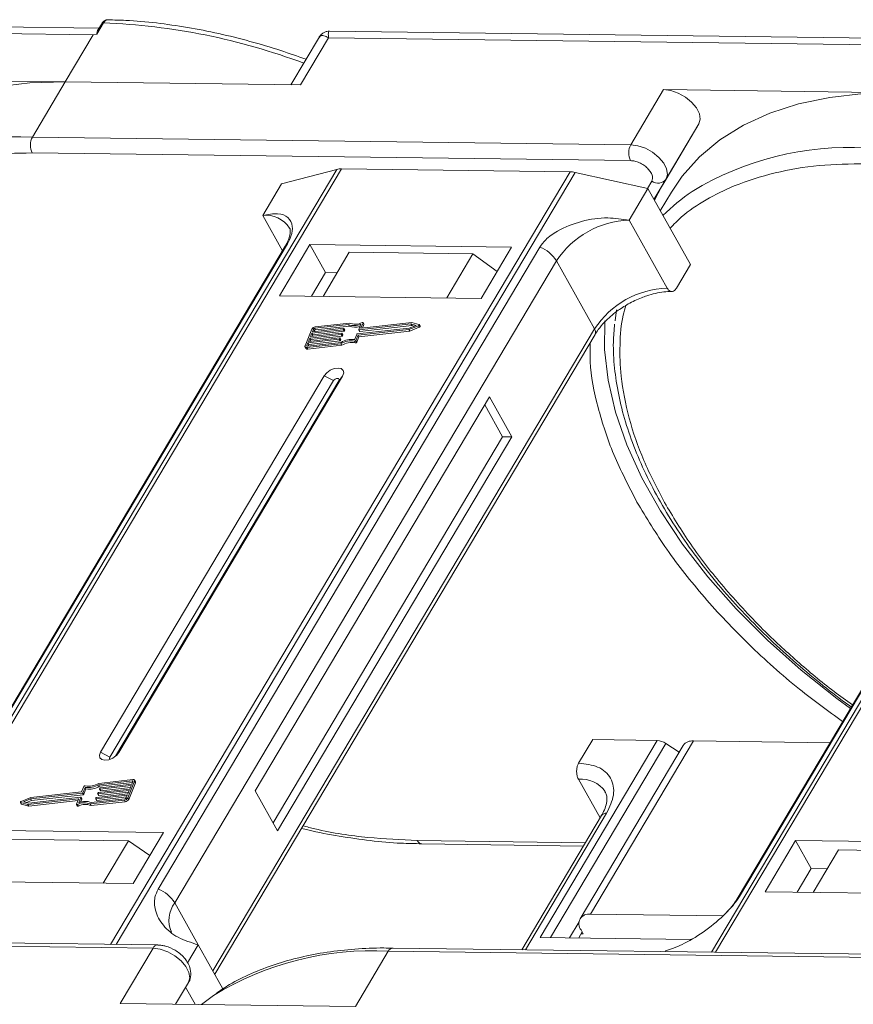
# Model space of a CAD drawing. Header units: millimetres. Extents: x -1374 to 811, y -432 to 1099.
# Tile 37 of 53: x 214 to 268, y 835 to 898. Entities that reach past the tile are written whole.
import ezdxf

# ---------------------------------------------------------------- set-up
doc = ezdxf.new("R2010")
doc.units = ezdxf.units.MM

msp = doc.modelspace()

# ---------------------------------------------------------------- linework, layer by layer
at = {"color": 7, "linetype": 'Continuous', "lineweight": 15}
for p, q in [((180.511, 897.566), (219.044, 897.07)), ((219.415, 897.488), (180.584, 897.988)), ((219.704, 897.827), (219.275, 897.104)), ((219.586, 897.776), (219.325, 897.337)), ((219.044, 897.07), (217.234, 894.028)), ((219.275, 897.104), (219.044, 897.07)), ((233.602, 896.924), (231.768, 893.841)), ((232.379, 893.833), (234.188, 896.875)), ((234.188, 896.875), (272.72, 896.379)), ((273.092, 896.797), (234.261, 897.297)), ((217.234, 894.028), (202.09, 894.223)), ((215.123, 890.479), (217.234, 894.028)), ((217.234, 894.028), (232.379, 893.833)), ((255.766, 893.532), (253.656, 889.983)), ((270.911, 893.337), (255.766, 893.532)), ((258.04, 891.322), (255.654, 887.309)), ((255.929, 887.773), (258.04, 891.322)), ((253.656, 889.983), (215.123, 890.479)), ((215.11, 889.457), (253.642, 888.961)), ((234.727, 888.401), (205.171, 838.707)), ((205.442, 838.703), (235.02, 888.434)), ((249.742, 888.245), (220.164, 838.514)), ((220.52, 838.509), (250.076, 888.204)), ((231.161, 887.462), (234.727, 888.401)), ((235.02, 888.434), (249.742, 888.245)), ((250.076, 888.204), (254.755, 887.158)), ((229.955, 885.434), (231.161, 887.462)), ((255.006, 887.635), (254.727, 887.165)), ((255.147, 886.458), (255.929, 887.773)), ((255.147, 886.458), (255.654, 887.309)), ((255.654, 887.309), (255.175, 886.409)), ((288.404, 887.71), (258.847, 838.016)), ((259.119, 838.013), (288.697, 887.743)), ((253.549, 885.13), (254.755, 887.158)), ((254.755, 887.158), (257.494, 882.269)), ((256.276, 886.941), (255.555, 885.73)), ((229.955, 885.434), (231.229, 883.159)), ((256, 880.755), (253.549, 885.13)), ((206.971, 842.287), (231.548, 883.609)), ((232.998, 883.556), (231.038, 880.26)), ((245.975, 883.389), (232.998, 883.556)), ((232.998, 883.556), (234.007, 881.754)), ((231.406, 883.456), (206.829, 842.134)), ((247.799, 883.4), (223.222, 842.078)), ((235.528, 883.063), (233.84, 880.224)), ((243.491, 882.961), (235.528, 883.063)), ((241.803, 880.122), (243.491, 882.961)), ((243.491, 882.961), (245.051, 881.835)), ((244.015, 880.093), (245.975, 883.389)), ((260.648, 841.596), (285.225, 882.918)), ((224.292, 841.187), (248.869, 882.508)), ((251.32, 878.134), (248.869, 882.508)), ((256.59, 880.748), (257.494, 882.269)), ((285.083, 882.765), (260.506, 841.443)), ((234.007, 881.754), (233.103, 880.234)), ((234.744, 881.745), (234.007, 881.754)), ((231.038, 880.26), (244.015, 880.093)), ((252.744, 879.359), (252.657, 878.648)), ((235.539, 878.507), (233.34, 878.258)), ((236.136, 878.09), (236.276, 878.431)), ((239.495, 878.448), (236.155, 878.071)), ((236.415, 878.511), (236.283, 878.191)), ((239.554, 878.539), (236.302, 878.172)), ((236.473, 878.433), (236.415, 878.535)), ((236.415, 878.511), (236.472, 878.408)), ((239.832, 878.36), (239.495, 878.448)), ((239.553, 878.346), (239.495, 878.448)), ((240.012, 878.419), (239.554, 878.539)), ((251.32, 878.134), (226.743, 836.812)), ((233.119, 878.107), (232.683, 877.046)), ((233.03, 877.633), (235.04, 877.86)), ((233.121, 877.854), (233.03, 877.633)), ((235.131, 878.081), (233.121, 877.854)), ((233.179, 877.751), (233.121, 877.854)), ((233.158, 877.943), (235.168, 878.17)), ((233.23, 878.119), (233.158, 877.943)), ((233.179, 877.751), (235.189, 877.978)), ((233.288, 878.016), (233.23, 878.119)), ((233.262, 877.954), (233.288, 878.016)), ((235.468, 878.415), (233.304, 878.17)), ((233.304, 878.17), (233.362, 878.067)), ((233.362, 878.067), (235.526, 878.312)), ((235.059, 877.841), (235.041, 877.797)), ((235.098, 877.694), (235.041, 877.797)), ((235.117, 877.751), (235.059, 877.854)), ((235.117, 877.738), (235.059, 877.841)), ((235.189, 877.978), (235.131, 878.081)), ((235.186, 878.151), (235.168, 878.107)), ((235.226, 878.004), (235.168, 878.107)), ((235.244, 878.06), (235.186, 878.163)), ((235.244, 878.048), (235.186, 878.151)), ((235.226, 878.004), (235.244, 878.048)), ((235.526, 878.312), (235.468, 878.415)), ((236.046, 877.805), (239.386, 878.183)), ((236.092, 877.726), (239.372, 878.097)), ((236.136, 878.077), (236.194, 877.974)), ((236.15, 877.623), (239.43, 877.994)), ((236.212, 877.968), (236.155, 878.071)), ((236.212, 877.968), (239.553, 878.346)), ((236.294, 878.172), (236.283, 878.191)), ((236.379, 878.18), (236.472, 878.408)), ((239.372, 878.097), (239.979, 878.338)), ((239.43, 877.994), (239.372, 878.097)), ((239.386, 878.183), (239.832, 878.36)), ((239.43, 877.994), (240.037, 878.235)), ((239.553, 878.346), (239.699, 878.307)), ((239.979, 878.338), (240.037, 878.235)), ((240.087, 878.304), (240.029, 878.407)), ((226.862, 836.599), (251.351, 877.772)), ((232.867, 877.235), (232.794, 877.058)), ((232.795, 876.932), (234.994, 877.18)), ((232.831, 877.02), (234.996, 877.265)), ((234.877, 877.462), (232.867, 877.235)), ((232.924, 877.132), (232.867, 877.235)), ((232.903, 877.323), (234.913, 877.551)), ((232.994, 877.545), (232.903, 877.323)), ((232.924, 877.132), (234.934, 877.359)), ((235.004, 877.772), (232.994, 877.545)), ((233.052, 877.442), (232.994, 877.545)), ((233.008, 877.335), (233.052, 877.442)), ((233.052, 877.442), (235.062, 877.669)), ((233.135, 877.645), (233.179, 877.751)), ((234.934, 877.359), (234.877, 877.462)), ((234.932, 877.532), (234.914, 877.488)), ((234.971, 877.385), (234.914, 877.488)), ((234.989, 877.441), (234.932, 877.544)), ((234.989, 877.429), (234.932, 877.532)), ((234.971, 877.385), (234.989, 877.429)), ((235.052, 877.077), (234.994, 877.18)), ((235.062, 877.669), (235.004, 877.772)), ((235.098, 877.694), (235.117, 877.738)), ((235.856, 877.335), (235.914, 877.232)), ((235.868, 877.438), (236.009, 877.78)), ((235.952, 877.384), (236.092, 877.726)), ((236.009, 877.281), (235.952, 877.384)), ((236.009, 877.281), (236.15, 877.623)), ((236.15, 877.623), (236.092, 877.726)), ((232.683, 876.971), (232.741, 876.868)), ((232.794, 877.058), (232.815, 877.02)), ((232.853, 876.829), (232.795, 876.932)), ((232.853, 876.829), (235.052, 877.077)), ((232.881, 877.026), (232.924, 877.132)), ((233.921, 875.114), (219.506, 850.878)), ((234.516, 874.8), (220.101, 850.564)), ((220.478, 850.628), (234.852, 874.796)), ((220.686, 850.863), (235.101, 875.099)), ((233.921, 875.114), (234.516, 874.8)), ((235.101, 875.099), (234.852, 874.796)), ((244.552, 873.751), (229.474, 848.4)), ((245.994, 871.178), (244.552, 873.751)), ((245.404, 871.185), (244.25, 873.244)), ((230.627, 846.341), (245.404, 871.185)), ((230.916, 845.826), (245.994, 871.178)), ((245.994, 871.178), (245.404, 871.185)), ((255.349, 851.638), (247.81, 838.963)), ((248.475, 838.955), (255.906, 851.447)), ((250.296, 850.171), (251.201, 851.692)), ((257.024, 851.318), (250.39, 840.163)), ((251.055, 840.454), (257.69, 851.608)), ((251.201, 851.692), (255.349, 851.638)), ((256.761, 850.876), (255.906, 851.447)), ((266.484, 851.495), (257.69, 851.608)), ((220.101, 850.564), (219.506, 850.878)), ((220.686, 850.863), (220.533, 850.676)), ((218.435, 848.674), (218.294, 848.332)), ((221.555, 849.038), (219.391, 848.793)), ((219.449, 848.69), (219.391, 848.793)), ((221.592, 849.126), (219.393, 848.877)), ((219.449, 848.69), (221.564, 848.929)), ((221.484, 848.734), (219.474, 848.507)), ((219.51, 848.596), (221.52, 848.823)), ((221.267, 847.951), (221.704, 849.012)), ((221.325, 847.848), (221.761, 848.909)), ((221.393, 848.513), (221.484, 848.734)), ((221.52, 848.823), (221.593, 849)), ((221.586, 848.983), (221.555, 849.038)), ((221.761, 848.984), (221.704, 849.087)), ((221.704, 849.012), (221.761, 848.909)), ((250.283, 849.149), (251.677, 846.661)), ((218.341, 848.253), (215.001, 847.875)), ((218.294, 848.332), (215.014, 847.961)), ((215.058, 847.772), (218.399, 848.15)), ((218.399, 848.15), (218.341, 848.253)), ((218.518, 848.62), (218.378, 848.278)), ((218.436, 848.175), (218.378, 848.278)), ((218.436, 848.175), (218.576, 848.517)), ((218.576, 848.517), (218.518, 848.62)), ((221.229, 848.115), (219.219, 847.888)), ((219.256, 847.977), (221.265, 848.204)), ((219.328, 848.217), (219.346, 848.261)), ((219.328, 848.204), (219.385, 848.101)), ((221.356, 848.425), (219.346, 848.198)), ((219.404, 848.095), (219.346, 848.198)), ((219.383, 848.286), (221.393, 848.513)), ((219.404, 848.095), (221.309, 848.31)), ((219.455, 848.526), (219.473, 848.57)), ((219.455, 848.514), (219.513, 848.411)), ((219.531, 848.404), (219.474, 848.507)), ((219.531, 848.404), (221.436, 848.62)), ((221.156, 847.939), (221.229, 848.115)), ((221.265, 848.204), (221.356, 848.425)), ((229.474, 848.4), (230.916, 845.826)), ((214.357, 847.651), (214.415, 847.548)), ((214.374, 847.639), (214.833, 847.518)), ((214.432, 847.536), (214.374, 847.639)), ((215.014, 847.961), (214.408, 847.72)), ((214.432, 847.536), (214.89, 847.415)), ((215.001, 847.875), (214.555, 847.698)), ((214.555, 847.698), (214.892, 847.609)), ((214.745, 847.648), (215.058, 847.772)), ((214.833, 847.518), (218.085, 847.886)), ((214.89, 847.415), (214.833, 847.518)), ((214.89, 847.415), (218.065, 847.775)), ((214.892, 847.609), (218.232, 847.987)), ((215.058, 847.772), (215.001, 847.875)), ((217.972, 847.547), (218.103, 847.867)), ((217.972, 847.522), (218.03, 847.42)), ((218.093, 847.413), (218.035, 847.516)), ((218.1, 847.859), (218.085, 847.886)), ((218.251, 847.968), (218.11, 847.626)), ((218.226, 847.664), (218.308, 847.865)), ((218.308, 847.878), (218.251, 847.981)), ((218.251, 847.968), (218.308, 847.865)), ((218.847, 847.551), (221.046, 847.8)), ((218.847, 847.551), (218.905, 847.448)), ((218.905, 847.448), (221.104, 847.697)), ((218.918, 847.643), (221.083, 847.888)), ((219.201, 847.907), (219.219, 847.951)), ((219.201, 847.895), (219.258, 847.792)), ((219.277, 847.785), (219.219, 847.888)), ((219.277, 847.785), (221.182, 848.001)), ((221.046, 847.8), (221.104, 847.697)), ((221.325, 847.848), (221.267, 847.951)), ((251.766, 846.809), (246.63, 838.173)), ((246.874, 838.17), (252.098, 846.954)), ((223.569, 845.717), (210.592, 845.884)), ((221.609, 842.422), (223.569, 845.717)), ((213.357, 845.287), (221.32, 845.184)), ((219.692, 842.446), (221.32, 845.184)), ((221.32, 845.184), (222.688, 844.237)), ((250.723, 845.055), (239.908, 845.194)), ((240.201, 844.979), (250.598, 844.845)), ((264.269, 845.193), (262.309, 841.898)), ((277.246, 845.026), (264.269, 845.193)), ((265.278, 843.392), (264.269, 845.193)), ((267.034, 844.596), (265.406, 841.858)), ((267.034, 844.596), (274.997, 844.493)), ((265.278, 843.392), (264.374, 841.871)), ((266.31, 843.379), (265.278, 843.392)), ((208.632, 842.589), (221.609, 842.422)), ((262.309, 841.898), (275.286, 841.731)), ((224.292, 841.187), (225.806, 838.485)), ((259.583, 840.344), (251.055, 840.454)), ((250.325, 839.975), (249.709, 838.939)), ((250.525, 839.311), (250.299, 838.931)), ((250.597, 839.183), (250.449, 839.184)), ((250.452, 839.44), (250.597, 839.183)), ((184.365, 838.763), (222.897, 838.267)), ((223.195, 838.475), (184.662, 838.971)), ((247.81, 838.963), (257.524, 838.838)), ((222.897, 838.267), (220.786, 834.718)), ((225.806, 838.485), (225.121, 837.334)), ((225.806, 838.485), (227.394, 835.65)), ((235.931, 834.523), (238.041, 838.072)), ((238.041, 838.072), (276.574, 837.576)), ((276.871, 837.784), (238.339, 838.28)), ((255.862, 838.055), (255.888, 838.098)), ((225.17, 836.057), (224.347, 834.672)), ((224.347, 834.672), (225.17, 836.057)), ((224.992, 835.757), (225.608, 834.656)), ((220.786, 834.718), (235.931, 834.523))]:
    msp.add_line(p, q, dxfattribs=at)
at = {"color": 7, "linetype": 'Continuous', "lineweight": 15, "flags": 128}
for points in [[(217.234, 894.028), (214.959, 893.966), (212.804, 893.723), (210.787, 893.3), (208.924, 892.701), (207.23, 891.93), (205.719, 890.993), (204.402, 889.899), (203.291, 888.656), (202.599, 887.632)], [(258.04, 891.322), (258.128, 891.622), (258.074, 891.975), (257.884, 892.352), (257.574, 892.72), (257.17, 893.047), (256.707, 893.304), (256.225, 893.471), (255.766, 893.532)], [(270.911, 893.337), (268.636, 893.276), (266.481, 893.033), (264.464, 892.61), (262.601, 892.01), (260.907, 891.239), (259.395, 890.303), (258.079, 889.208), (256.968, 887.965), (256.276, 886.941)], [(255.929, 887.773), (256.017, 888.073), (255.963, 888.426), (255.773, 888.803), (255.463, 889.171), (255.059, 889.498), (254.596, 889.755), (254.115, 889.922), (253.656, 889.983)], [(231.406, 883.456), (231.465, 883.535), (231.548, 883.609)], [(236.352, 878.542), (236.367, 878.547), (236.381, 878.549), (236.394, 878.548), (236.404, 878.545), (236.412, 878.539), (236.417, 878.531), (236.418, 878.521), (236.415, 878.511)], [(267.793, 853.695), (266.925, 854.333), (264.615, 856.168), (262.449, 858.098), (260.445, 860.104), (258.621, 862.17), (256.992, 864.279), (255.573, 866.412), (254.374, 868.552), (253.406, 870.679), (252.679, 872.776), (252.197, 874.825), (251.965, 876.809), (251.979, 878.643)], [(235.04, 877.86), (235.046, 877.86), (235.05, 877.86), (235.054, 877.858), (235.057, 877.856), (235.059, 877.853), (235.06, 877.85), (235.06, 877.846), (235.059, 877.841)], [(235.168, 878.17), (235.173, 878.17), (235.177, 878.169), (235.181, 878.168), (235.184, 878.166), (235.187, 878.163), (235.188, 878.159), (235.187, 878.155), (235.186, 878.151)], [(236.155, 878.071), (236.149, 878.07), (236.145, 878.071), (236.141, 878.073), (236.138, 878.075), (236.136, 878.078), (236.135, 878.081), (236.135, 878.085), (236.136, 878.09)], [(236.283, 878.191), (236.282, 878.186), (236.282, 878.182), (236.283, 878.179), (236.285, 878.176), (236.288, 878.174), (236.292, 878.172), (236.297, 878.171), (236.302, 878.172)], [(240.012, 878.419), (240.023, 878.414), (240.03, 878.406), (240.032, 878.395), (240.029, 878.382), (240.022, 878.369), (240.01, 878.357), (239.995, 878.346), (239.979, 878.338)], [(240.037, 878.235), (240.053, 878.243), (240.068, 878.254), (240.08, 878.266), (240.087, 878.279), (240.09, 878.292), (240.088, 878.303), (240.087, 878.304)], [(234.913, 877.551), (234.918, 877.551), (234.923, 877.55), (234.927, 877.549), (234.93, 877.546), (234.932, 877.544), (234.933, 877.54), (234.933, 877.536), (234.932, 877.532)], [(232.795, 876.932), (232.764, 876.931), (232.736, 876.935), (232.712, 876.944), (232.693, 876.957), (232.681, 876.975), (232.675, 876.996), (232.676, 877.02), (232.683, 877.046)], [(232.794, 877.058), (232.792, 877.05), (232.791, 877.042), (232.793, 877.035), (232.797, 877.029), (232.804, 877.024), (232.812, 877.021), (232.821, 877.02), (232.831, 877.02)], [(235.101, 875.099), (235.171, 875.294), (235.141, 875.46), (235.015, 875.572), (234.812, 875.614), (234.564, 875.578), (234.307, 875.471), (234.081, 875.308), (233.921, 875.114)], [(234.852, 874.796), (234.872, 874.851), (234.863, 874.898), (234.827, 874.931), (234.77, 874.942), (234.699, 874.932), (234.626, 874.902), (234.561, 874.855), (234.516, 874.8)], [(219.506, 850.878), (219.436, 850.684), (219.466, 850.518), (219.592, 850.405), (219.794, 850.364), (220.043, 850.4), (220.3, 850.507), (220.526, 850.67), (220.686, 850.863)], [(220.101, 850.564), (220.081, 850.509), (220.089, 850.461), (220.125, 850.429), (220.129, 850.428)], [(221.593, 849), (221.595, 849.008), (221.595, 849.016), (221.593, 849.023), (221.589, 849.029), (221.583, 849.034), (221.575, 849.037), (221.566, 849.038), (221.555, 849.038)], [(221.592, 849.126), (221.623, 849.127), (221.651, 849.123), (221.675, 849.114), (221.693, 849.101), (221.706, 849.083), (221.712, 849.062), (221.711, 849.038), (221.704, 849.012)], [(219.346, 848.198), (219.341, 848.197), (219.337, 848.198), (219.333, 848.2), (219.329, 848.202), (219.327, 848.205), (219.326, 848.208), (219.327, 848.212), (219.328, 848.217)], [(219.474, 848.507), (219.468, 848.507), (219.464, 848.508), (219.46, 848.509), (219.457, 848.511), (219.455, 848.514), (219.454, 848.518), (219.454, 848.522), (219.455, 848.526)], [(214.374, 847.639), (214.363, 847.644), (214.356, 847.652), (214.354, 847.663), (214.357, 847.675), (214.365, 847.689), (214.377, 847.701), (214.391, 847.712), (214.408, 847.72)], [(214.415, 847.548), (214.421, 847.541), (214.432, 847.536)], [(218.035, 847.516), (218.02, 847.511), (218.006, 847.509), (217.993, 847.51), (217.982, 847.513), (217.975, 847.519), (217.97, 847.527), (217.969, 847.536), (217.972, 847.547)], [(218.03, 847.42), (218.032, 847.416), (218.04, 847.41), (218.051, 847.407), (218.064, 847.406), (218.078, 847.408), (218.093, 847.413)], [(218.103, 847.867), (218.105, 847.872), (218.105, 847.876), (218.104, 847.879), (218.102, 847.882), (218.099, 847.884), (218.095, 847.886), (218.09, 847.886), (218.085, 847.886)], [(218.232, 847.987), (218.237, 847.987), (218.242, 847.987), (218.246, 847.985), (218.249, 847.983), (218.251, 847.98), (218.252, 847.976), (218.252, 847.973), (218.251, 847.968)], [(219.219, 847.888), (219.214, 847.888), (219.209, 847.889), (219.205, 847.89), (219.202, 847.892), (219.2, 847.895), (219.199, 847.899), (219.199, 847.903), (219.201, 847.907)], [(240.201, 844.979), (240.201, 844.979), (240.192, 844.979)], [(260.504, 841.44), (260.565, 841.522), (260.648, 841.596)], [(222.897, 838.267), (223.356, 838.206), (223.838, 838.04), (224.3, 837.782), (224.704, 837.455), (225.015, 837.088), (225.205, 836.711), (225.258, 836.357), (225.17, 836.057)], [(238.339, 838.28), (238.339, 838.28), (238.348, 838.28)], [(226.015, 834.651), (226.526, 835.038), (226.796, 835.227)]]:
    msp.add_lwpolyline(points, dxfattribs=at)
at = {"color": 7, "linetype": 'Continuous', "lineweight": 15}
for centre, radius, start, end in [((219.688, 897.702), 0.126, 82.49156, 144.10364), ((218.177, 856.884), 40.971, 69.39348, 87.86352), ((214.066, 870.99), 19.517, 86.89523, 121.269), ((216.103, 889.955), 1.11, 151.86538, 206.65442), ((254.635, 889.459), 1.11, 151.86538, 206.65442), ((267.743, 870.299), 19.517, 86.89523, 121.269), ((234.996, 887.336), 1.098, 88.72031, 104.14409), ((249.711, 886.607), 1.638, 77.08998, 88.8989), ((255.397, 888.175), 0.666, 234.0762, 322.90297), ((264.245, 877.054), 11.94, 123.74678, 135.50714), ((230.161, 883.628), 1.817, 33.1952, 96.53301), ((253.739, 879.303), 5.83, 91.86957, 146.65022), ((246.99, 881.34), 2.213, 31.86898, 68.55124), ((256.19, 874.928), 5.83, 91.86957, 146.65022), ((235.853, 879.383), 1.042, 248.35959, 294.01857), ((235.909, 879.375), 0.943, 246.89164, 297.97103), ((236.448, 878.42), 0.0276, 333.09852, 26.5741), ((233.373, 877.974), 0.287, 96.59253, 152.29321), ((233.315, 878.075), 0.0955, 96.59253, 152.29321), ((233.373, 877.972), 0.0955, 96.59253, 152.29321), ((234.998, 877.819), 0.0478, 276.59253, 332.29321), ((235.126, 878.129), 0.0478, 276.59253, 332.29321), ((235.183, 878.026), 0.0478, 276.59253, 332.29321), ((235.232, 878.054), 0.0138, 333.02121, 26.65141), ((235.9, 879.23), 0.991, 247.84687, 288.77105), ((236.051, 877.758), 0.0478, 96.59253, 152.29321), ((236.208, 877.986), 0.0183, 217.91724, 283.38081), ((251.041, 877.927), 0.346, 333.31625, 36.51573), ((234.871, 877.51), 0.0478, 276.59253, 332.29321), ((234.929, 877.407), 0.0478, 276.59253, 332.29321), ((234.977, 877.435), 0.0138, 333.02121, 26.65141), ((235.616, 876.194), 1.167, 78.13867, 122.23452), ((235.686, 876.076), 1.375, 82.36132, 120.10827), ((235.674, 876.091), 1.167, 78.13867, 122.23452), ((235.056, 877.716), 0.0478, 276.59253, 332.29321), ((235.104, 877.745), 0.0138, 333.02121, 26.65141), ((235.871, 877.424), 0.0903, 260.49805, 333.59787), ((235.929, 877.321), 0.0903, 260.49805, 333.59787), ((232.827, 876.936), 0.11, 217.91724, 283.38081), ((255.293, 850.57), 1.07, 55.09609, 87.03844), ((257.609, 850.886), 0.727, 83.64232, 143.56702), ((218.516, 848.634), 0.0903, 80.49805, 153.59787), ((218.701, 849.982), 1.375, 262.36132, 300.10827), ((218.77, 849.864), 1.167, 258.13867, 302.23452), ((218.759, 849.879), 1.375, 262.36132, 300.10827), ((221.688, 848.947), 0.0826, 333.02121, 26.65141), ((250.445, 847.246), 1.91, 35.13686, 94.86934), ((218.336, 848.3), 0.0478, 276.59253, 332.29321), ((218.393, 848.197), 0.0478, 276.59253, 332.29321), ((219.388, 848.239), 0.0478, 96.59253, 152.29321), ((219.4, 848.112), 0.0183, 217.91724, 283.38081), ((219.515, 848.548), 0.0478, 96.59253, 152.29321), ((219.527, 848.422), 0.0183, 217.91724, 283.38081), ((218.477, 846.683), 0.943, 66.89164, 117.97103), ((218.535, 846.58), 0.943, 66.89164, 117.97103), ((218.534, 846.675), 1.042, 68.35959, 114.01857), ((218.296, 847.872), 0.0138, 333.02121, 26.65141), ((219.261, 847.929), 0.0478, 96.59253, 152.29321), ((219.273, 847.803), 0.0183, 217.91724, 283.38081), ((221.014, 848.084), 0.287, 276.59253, 332.29321), ((221.072, 847.983), 0.0955, 276.59253, 332.29321), ((221.071, 847.981), 0.287, 276.59253, 332.29321), ((252.058, 846.593), 0.363, 83.64232, 143.56702), ((240.244, 845.343), 0.367, 203.79329, 261.81678), ((222.413, 840.018), 2.213, 31.86898, 68.55124), ((225.829, 840.055), 1.909, 143.64522, 203.44279), ((250.946, 839.833), 0.631, 80.05661, 218.47393), ((223.214, 838.129), 0.346, 93.05406, 156.53827), ((236.98, 818.623), 19.479, 86.87659, 121.52214), ((238.37, 837.918), 0.363, 94.95278, 154.87747)]:
    msp.add_arc(centre, radius, start, end, dxfattribs=at)
for points, knots in [([(220.003, 898.035), (219.963, 898.032), (219.884, 898.026), (219.768, 897.972), (219.665, 897.89), (219.612, 897.814), (219.586, 897.776)], [0, 0, 0, 0, 0.254858, 0.509073, 0.758744, 1, 1, 1, 1]), ([(220.011, 898.031), (219.994, 898.032), (219.927, 898.036), (219.814, 897.979), (219.739, 897.875), (219.704, 897.827)], [0, 0, 0, 0, 0.1530543, 0.607068, 1, 1, 1, 1]), ([(232.745, 895.483), (232.204, 895.676), (230.998, 896.105), (229.12, 896.658), (227.111, 897.16), (225.096, 897.557), (223.099, 897.839), (221.394, 897.999), (220.386, 898.014), (220.011, 898.02)], [0, 0, 0, 0, 0.123694, 0.275342, 0.43003, 0.586973, 0.745611, 0.905547, 1, 1, 1, 1]), ([(219.275, 897.104), (219.274, 897.104), (219.272, 897.104), (219.269, 897.105), (219.266, 897.109), (219.262, 897.129), (219.276, 897.214), (219.285, 897.298), (219.325, 897.336), (219.327, 897.337)], [0, 0, 0, 0, 0.007214, 0.014412, 0.026801, 0.065603, 0.248401, 0.979877, 1, 1, 1, 1]), ([(234.258, 897.297), (234.203, 897.294), (234.085, 897.288), (233.905, 897.222), (233.728, 897.104), (233.644, 896.983), (233.6, 896.921)], [0, 0, 0, 0, 0.212442, 0.455273, 0.721982, 1, 1, 1, 1]), ([(234.188, 896.875), (234.087, 896.926), (233.884, 897.027), (233.69, 897.041), (233.639, 896.948), (233.62, 896.913)], [0, 0, 0, 0, 0.384879, 0.766722, 1, 1, 1, 1]), ([(234.26, 897.289), (234.256, 897.291), (234.21, 897.329), (234.17, 897.199), (234.182, 896.983), (234.188, 896.875)], [0, 0, 0, 0, 0.0382084, 0.5167755, 1, 1, 1, 1]), ([(202.505, 885.303), (202.746, 885.55), (203.419, 886.238), (204.801, 887.155), (206.775, 888.145), (209.198, 888.909), (212.039, 889.401), (214.097, 889.439), (215.11, 889.457)], [0, 0, 0, 0, 0.0892615, 0.2481902, 0.4071382, 0.6104349, 0.8081913, 1, 1, 1, 1]), ([(253.642, 888.961), (253.731, 888.954), (253.912, 888.939), (254.209, 888.833), (254.492, 888.676), (254.736, 888.478), (254.924, 888.256), (255.041, 888.025), (255.077, 887.806), (255.03, 887.691), (255.006, 887.635)], [0, 0, 0, 0, 0.12225, 0.25, 0.37775, 0.5, 0.62225, 0.75, 0.87775, 1, 1, 1, 1]), ([(256.181, 884.612), (256.423, 884.859), (257.095, 885.547), (258.478, 886.464), (260.451, 887.454), (262.875, 888.219), (265.715, 888.71), (267.774, 888.748), (268.787, 888.766)], [0, 0, 0, 0, 0.089262, 0.24819, 0.407138, 0.610435, 0.808191, 1, 1, 1, 1]), ([(231.548, 883.609), (231.633, 883.776), (231.853, 884.205), (231.897, 884.825), (231.629, 885.351), (230.971, 885.617), (230.295, 885.495), (229.955, 885.434)], [0, 0, 0, 0, 0.111335, 0.286497, 0.521289, 0.758582, 1, 1, 1, 1]), ([(253.549, 885.13), (253.096, 885.199), (252.112, 885.348), (250.471, 885.113), (249.099, 884.568), (248.201, 883.948), (247.915, 883.558), (247.799, 883.4)], [0, 0, 0, 0, 0.222481, 0.483081, 0.73977, 0.893878, 1, 1, 1, 1]), ([(231.68, 884.626), (231.681, 884.625), (231.712, 884.587), (231.725, 884.518), (231.735, 884.274), (231.644, 883.936), (231.53, 883.646), (231.413, 883.474), (231.4, 883.455)], [0, 0, 0, 0, 0.005744, 0.3066112, 0.5316672, 0.7534528, 0.9717968, 1, 1, 1, 1]), ([(253.496, 879.738), (253.775, 879.881), (254.168, 880.083), (254.757, 880.294), (255.245, 880.43), (255.793, 880.527), (256.124, 880.535), (256.292, 880.54)], [0, 0, 0, 0, 0.294099, 0.412703, 0.605791, 0.800293, 1, 1, 1, 1]), ([(256.59, 880.748), (256.552, 880.697), (256.478, 880.594), (256.338, 880.531), (256.197, 880.547), (256.08, 880.631), (256.022, 880.72), (256, 880.755)], [0, 0, 0, 0, 0.214694, 0.429388, 0.644082, 0.858775, 1, 1, 1, 1]), ([(251.362, 877.773), (251.424, 877.877), (251.583, 878.144), (251.927, 878.541), (252.34, 878.935), (252.839, 879.339), (253.244, 879.585), (253.496, 879.738)], [0, 0, 0, 0, 0.149323, 0.380846, 0.555425, 0.724977, 1, 1, 1, 1]), ([(255.822, 866.961), (255.355, 867.86), (254.405, 869.687), (253.481, 872.417), (252.993, 874.913), (252.925, 877.117), (253.045, 878.639), (253.284, 879.435), (253.346, 879.641)], [0, 0, 0, 0, 0.198524, 0.403205, 0.613647, 0.778148, 0.942668, 1, 1, 1, 1]), ([(252.611, 878.446), (252.577, 878.059), (252.496, 877.14), (252.586, 875.617), (252.844, 873.901), (253.29, 872.146), (253.912, 870.365), (254.705, 868.569), (255.663, 866.769), (256.779, 864.978), (258.043, 863.206), (259.443, 861.467), (260.967, 859.774), (262.593, 858.145), (264.286, 856.604), (265.991, 855.197), (267.182, 854.275), (267.802, 853.836), (267.855, 853.799)], [0, 0, 0, 0, 0.0503207, 0.1196233, 0.1889785, 0.2583344, 0.327647, 0.3968804, 0.4659963, 0.5349555, 0.6037094, 0.6721769, 0.7402153, 0.8075512, 0.8735932, 0.9367934, 0.9945952, 1, 1, 1, 1]), ([(251.049, 877.265), (251.036, 876.853), (250.994, 875.521), (251.487, 873.093), (252.455, 870.063), (253.522, 868.007), (254.053, 866.984)], [0, 0, 0, 0, 0.131047, 0.423394, 0.71326, 1, 1, 1, 1]), ([(254.053, 866.984), (254.665, 865.968), (255.907, 863.908), (258.345, 860.828), (261.21, 857.804), (264.206, 855.101), (266.352, 853.537), (267.291, 852.852)], [0, 0, 0, 0, 0.202029, 0.409492, 0.620744, 0.833942, 1, 1, 1, 1]), ([(267.935, 853.934), (267.534, 854.219), (266.286, 855.107), (264.345, 856.732), (261.927, 858.968), (259.604, 861.487), (257.46, 864.233), (256.363, 866.061), (255.822, 866.961)], [0, 0, 0, 0, 0.076289, 0.237481, 0.398693, 0.604886, 0.805459, 1, 1, 1, 1]), ([(250.296, 850.171), (250.266, 850.108), (250.204, 849.983), (250.164, 849.742), (250.169, 849.497), (250.214, 849.291), (250.263, 849.189), (250.283, 849.149)], [0, 0, 0, 0, 0.214694, 0.429388, 0.644082, 0.858775, 1, 1, 1, 1]), ([(252.098, 846.954), (252.286, 847.354), (252.575, 847.968), (252.554, 848.712), (252.38, 849.225), (252.033, 849.642), (251.41, 850.048), (250.735, 850.122), (250.296, 850.171)], [0, 0, 0, 0, 0.239457, 0.368361, 0.5, 0.631639, 0.760543, 1, 1, 1, 1]), ([(251.994, 848.334), (252.032, 848.27), (252.114, 848.127), (252.132, 847.814), (252.051, 847.409), (251.921, 847.062), (251.786, 846.856), (251.755, 846.808)], [0, 0, 0, 0, 0.209538, 0.461851, 0.698708, 0.93023, 1, 1, 1, 1]), ([(239.908, 845.194), (238.859, 845.245), (236.726, 845.346), (234.228, 845.705), (232.798, 846.079), (232.541, 846.146)], [0, 0, 0, 0, 0.442982, 0.899702, 1, 1, 1, 1]), ([(232.444, 845.984), (232.586, 845.948), (233.409, 845.74), (234.897, 845.466), (236.896, 845.176), (238.671, 845.014), (239.75, 844.998), (240.194, 844.992)], [0, 0, 0, 0, 0.052717, 0.30573, 0.561476, 0.819314, 1, 1, 1, 1]), ([(223.222, 842.078), (223.142, 841.902), (222.935, 841.449), (223.011, 840.614), (223.494, 839.705), (224.453, 838.901), (225.352, 838.624), (225.806, 838.485)], [0, 0, 0, 0, 0.111335, 0.286497, 0.521289, 0.758582, 1, 1, 1, 1]), ([(255.888, 838.098), (256.238, 838.214), (256.996, 838.467), (258.322, 839.264), (259.474, 840.201), (260.262, 841.019), (260.536, 841.429), (260.648, 841.596)], [0, 0, 0, 0, 0.222481, 0.483081, 0.73977, 0.893878, 1, 1, 1, 1]), ([(260.5, 841.442), (260.421, 841.314), (260.252, 841.041), (259.987, 840.754), (259.845, 840.602)], [0, 0, 0, 0, 0.467677, 1, 1, 1, 1]), ([(224.307, 838.139), (224.109, 838.238), (223.834, 838.375), (223.454, 838.462), (223.286, 838.464), (223.196, 838.466)], [0, 0, 0, 0, 0.5471087, 0.7598003, 1, 1, 1, 1]), ([(225.167, 836.066), (225.176, 836.076), (225.286, 836.205), (225.345, 836.558), (225.296, 836.997), (225.122, 837.365), (224.898, 837.667), (224.63, 837.929), (224.41, 838.072), (224.307, 838.139)], [0, 0, 0, 0, 0.016393, 0.210718, 0.413738, 0.571929, 0.705512, 0.861477, 1, 1, 1, 1]), ([(238.346, 838.267), (238.151, 838.273), (237.308, 838.3), (235.882, 838.222), (234.081, 838.029), (232.364, 837.699), (230.736, 837.245), (229.212, 836.656), (227.938, 836.033), (227.233, 835.554), (226.95, 835.361)], [0, 0, 0, 0, 0.042725, 0.184157, 0.326261, 0.469019, 0.612495, 0.756832, 0.902269, 1, 1, 1, 1])]:
    msp.add_open_spline(points, degree=3, knots=knots, dxfattribs=at)

doc.saveas('drawing.dxf')
